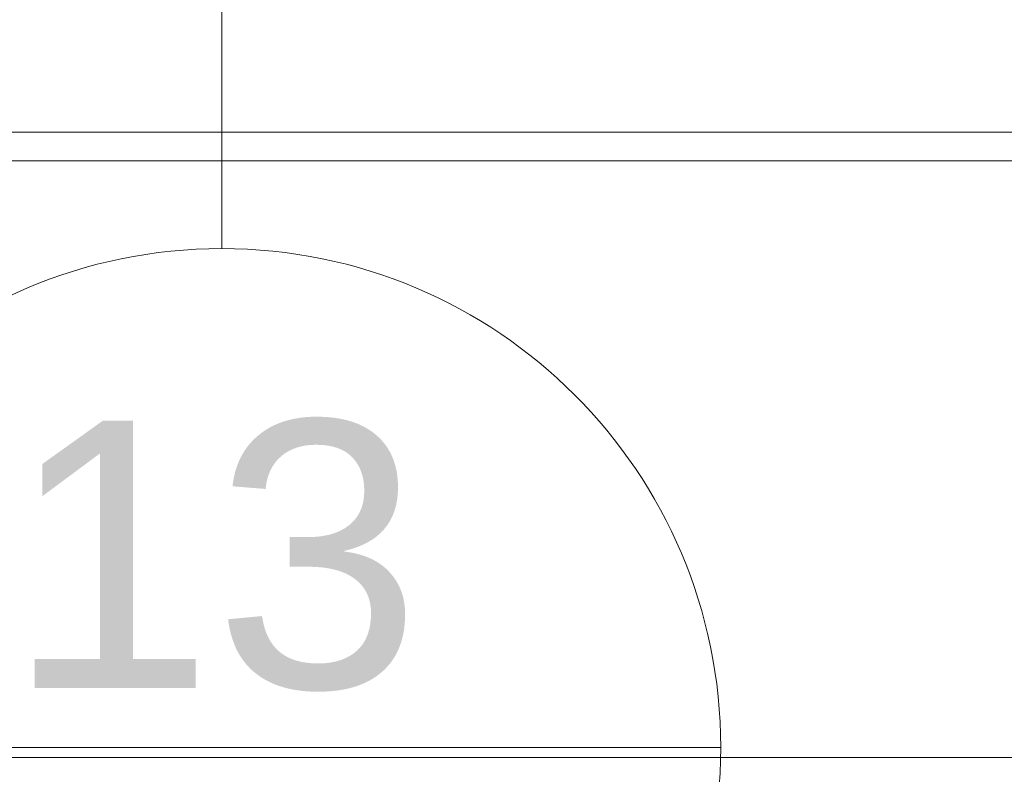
# Model space of a CAD drawing. Header units: metres. Extents: x 2.9 to 42.3, y -72.9 to -49.3.
# Tile 247 of 256: x 29.879 to 30.708, y -68.456 to -67.821. Entities that reach past the tile are written whole.
import ezdxf

# ---------------------------------------------------------------- set-up
doc = ezdxf.new("R2010")
doc.units = ezdxf.units.M
doc.layers.add('A-WALL', color=7, linetype='Continuous', lineweight=18)
doc.layers.add('M-HVAC-CDFF-IDEN', color=1, linetype='Continuous', lineweight=9, true_color=0xff0000)
doc.styles.add('Arial_2', font='arial.ttf', dxfattribs={"height": 0.225})

# ---------------------------------------------------------------- blocks, each defined once
blk = doc.blocks.new('Paredes 15 - Paredes 6-6874455-2PAV')
at = {"layer": 'A-WALL', "color": 253, "true_color": 0xaaaaaa}
for p, q in [((32.64734, -67.93958), (29.44921, -67.93958)), ((12.89082, -68.44196), (31.94867, -68.44196))]:
    blk.add_line(p, q, dxfattribs=at)
blk = doc.blocks.new('Paredes 14 - Paredes 21-7832839-2PAV')
at = {"layer": 'A-WALL', "color": 253, "true_color": 0xaaaaaa}
for p, q in [((32.64734, -67.91555), (29.44921, -67.91555)), ((29.44921, -67.93958), (32.64734, -67.93958))]:
    blk.add_line(p, q, dxfattribs=at)
blk = doc.blocks.new('4 GRE - ESCOLA DE CINEMA E AUDIOVISUAL CINE REX R07_rvt-1-2PAV')
at = {"layer": 'A-WALL', "color": 253, "lineweight": 18, "true_color": 0xaaaaaa}
for name in ['Paredes 15 - Paredes 6-6874455-2PAV', 'Paredes 14 - Paredes 21-7832839-2PAV']:
    blk.add_blockref(name, (0, 0.00002), dxfattribs=at)
blk = doc.blocks.new('M_Identificador de terminal de ar_BTS - Em caixas-852561-2PAV')
at = {"layer": 'M-HVAC-CDFF-IDEN'}
blk.add_line((-0.0056, 0), (0.0056, 0), dxfattribs=at)
blk.add_circle((0, 0), 0.0056, dxfattribs=at)

msp = doc.modelspace()

# ---------------------------------------------------------------- linework, layer by layer
at = {"layer": 'M-HVAC-CDFF-IDEN'}
msp.add_line((30.04952, -67.63844), (30.04952, -68.01344), dxfattribs=at)

# ---------------------------------------------------------------- block references
at = {"lineweight": 5}
msp.add_blockref('4 GRE - ESCOLA DE CINEMA E AUDIOVISUAL CINE REX R07_rvt-1-2PAV', (0, 0), dxfattribs=at)
at = {"layer": 'M-HVAC-CDFF-IDEN', "xscale": 74.99999999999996, "yscale": 74.99999999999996, "zscale": 74.99999999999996}
msp.add_blockref('M_Identificador de terminal de ar_BTS - Em caixas-852561-2PAV', (30.04952, -68.43344), dxfattribs=at)

# ---------------------------------------------------------------- texts
at = {"layer": 'M-HVAC-CDFF-IDEN', "color": 7, "insert": (29.8681, -68.1583), "char_height": 0.225, "width": 0.4329112, "attachment_point": 1, "style": 'Arial_2'}
msp.add_mtext('13', dxfattribs=at)

doc.saveas('drawing.dxf')
